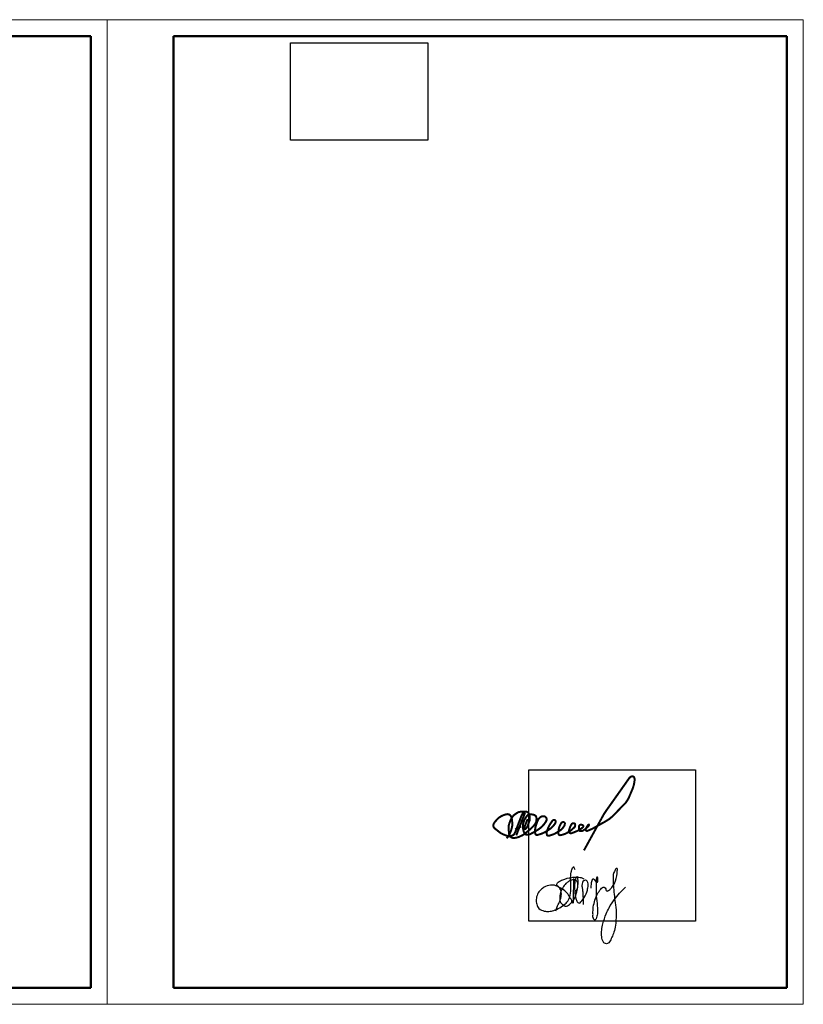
# Model space of a CAD drawing. Header units: millimetres. Extents: x 0 to 1050, y 0 to 297.
# Tile 3 of 3: x 814 to 1050, y 0 to 297. Entities that reach past the tile are written whole.
import ezdxf

# ---------------------------------------------------------------- set-up
doc = ezdxf.new("R2010")
doc.units = ezdxf.units.MM
for name, pattern in [('K5LT32768', [0]), ('K5LT32769', [0]), ('K5LT_BASIC', [0]), ('K5LT_THIN', [0])]:
    doc.linetypes.add(name, pattern=pattern)
picture_1 = doc.add_image_def('image1.jpg', size_in_pixel=(1600, 1131))
picture_2 = doc.add_image_def('image2.jpg', size_in_pixel=(594, 540))

# ---------------------------------------------------------------- blocks, each defined once
blk = doc.blocks.new('U19')
at = {"color": 5, "linetype": 'K5LT32768', "lineweight": 30, "true_color": 0x0919f6}
for points, knots in [([(975.32, 28.22), (975.44, 28.61), (975.71, 29.49), (976.43, 30.81), (977.01, 32.37), (977.07, 33.94), (976.48, 35.26), (975.22, 35.9), (973.56, 36.1), (971.98, 35.49), (970.66, 34.51), (969.72, 33.29), (969.32, 31.7), (969.47, 30.17), (970.17, 28.64), (971.72, 28.11), (973.28, 27.93), (974.72, 28.3), (976.3, 28.91), (977.68, 29.9), (979.13, 31.11), (979.85, 33.08), (979.96, 35.3), (979.74, 37.63), (979.83, 39.48), (980.2, 40.73), (980.4, 41.32), (980.76, 41.46), (980.86, 41.04), (980.98, 40.8), (981.07, 40.62)], [0, 0, 0, 0, 1.784796, 3.925352, 6.413306, 8.873595, 10.481571, 12.29403, 14.611265, 17.512136, 19.277765, 21.623647, 23.947969, 26.098312, 28.174921, 30.709183, 32.64093, 34.929557, 36.948105, 39.887142, 42.171689, 44.900359, 48.550167, 51.642182, 54.947615, 56.367379, 57.297556, 57.468984, 57.737109, 58.72545, 58.72545, 58.72545, 58.72545]), ([(986, 35.03), (986.01, 35.5), (986.05, 36.4), (986.23, 37.34), (986.46, 37.8), (986.61, 37.92), (986.9, 37.74), (987.09, 37.33), (987.36, 36.92), (987.79, 36.76), (988.06, 37.07), (988.04, 37.48), (988.02, 37.93), (987.94, 38.23), (987.77, 38.49), (987.5, 37.82), (987.53, 36.48), (987.37, 33.59), (987.76, 30.86), (987.92, 28.84), (987.9, 27.23), (987.7, 26.19), (987.08, 25.16), (986.5, 26.01), (986.57, 26.84), (986.52, 28.02), (986.62, 29.58), (987.12, 31.41), (987.78, 33.29), (988.68, 34.5), (989.3, 35.25), (990.01, 35.44), (990.4, 34.87), (990.47, 34.4), (990.73, 34.15), (991.13, 34.17), (991.6, 34.61), (992.37, 35.29), (993.33, 36.91), (993.84, 38.87), (993.86, 40.23), (993.95, 40.98), (993.43, 41), (993.28, 40.51), (992.81, 39.9), (992.56, 38.71), (992.59, 37.05), (992.8, 34.96), (992.95, 32.55), (993.43, 29.84), (993.61, 27.33), (993.45, 24.9), (993.22, 22.88), (992.63, 20.98), (991.94, 19.59), (991.42, 18.43), (990.58, 18.21), (989.88, 18.39), (989.33, 19.41), (989.07, 20.75), (989.14, 22.52), (989.59, 24.7), (990.34, 26.99), (991.51, 29.38), (993.28, 32.21), (995.12, 34.11), (996.31, 35.34)], [0, 0, 0, 0, 2.024208, 3.851548, 3.991854, 4.254239, 4.55773, 5.257813, 6.231186, 6.562302, 7.010556, 7.657597, 8.318976, 8.922498, 9.050479, 9.473554, 10.825464, 16.389666, 20.525559, 22.945918, 25.086661, 27.218935, 28.037866, 28.93739, 30.287608, 31.871257, 33.90213, 36.976825, 39.973392, 42.356978, 43.396865, 44.122146, 45.143782, 45.79839, 46.193142, 46.564332, 47.387751, 48.845847, 50.987631, 55.384458, 56.914244, 57.521715, 57.894001, 58.63892, 59.387745, 61.27108, 63.596701, 66.539738, 70.235121, 73.944915, 78.350427, 80.955608, 84.375033, 87.064583, 89.337717, 91.24218, 91.979708, 92.897476, 94.116773, 96.60202, 98.785546, 101.624026, 106.111192, 109.059479, 113.047863, 120.351559, 120.351559, 120.351559, 120.351559]), ([(980.71, 37.99), (980.68, 37.27), (980.63, 35.87), (980.6, 33.75), (980.57, 31.94), (980.61, 31.01), (980.53, 30.51), (980.25, 30.59), (980.17, 30.92), (980.12, 31.47), (979.58, 32.07), (979.09, 33.16), (978.06, 34.36), (976.72, 35.05), (975.89, 35.65), (975.58, 36.1), (975.71, 36.51), (976.3, 37.07), (977.82, 37.74), (979.7, 38.32), (981.58, 38.39), (982.86, 38.33), (983.55, 38), (983.83, 37.87)], [0, 0, 0, 0, 3.107701, 5.948364, 9.26263, 10.332459, 10.685785, 10.799082, 11.459653, 11.900153, 13.224823, 14.671896, 17.079677, 19.777994, 21.067226, 21.492633, 21.980527, 22.744024, 24.956594, 28.969595, 31.102633, 33.027824, 34.343661, 34.343661, 34.343661, 34.343661]), ([(981.41, 34.03), (981.52, 34.23), (981.89, 34.91), (982.09, 36.01), (981.81, 37.1), (981.13, 37.59), (980.44, 37.56), (979.77, 37.41), (979.12, 36.98), (978.22, 36.33), (977.57, 35.42), (977.02, 34.44), (976.61, 33.42), (976.45, 32.22), (976.55, 30.95), (977.19, 30.12), (977.8, 29.7), (978.36, 29.51), (979.1, 29.82), (980.06, 30.56), (981.09, 31.97), (981.84, 34.45), (982.21, 36.7), (981.94, 38.15), (981.9, 38.43), (981.77, 38.49), (981.57, 38.46), (981.46, 38.14), (981.14, 37.6), (980.97, 36.23), (981.01, 34.18), (981.21, 32.14), (981.73, 30.85), (982.42, 30.39), (983.21, 31.2), (984.11, 32.35), (984.82, 34.14), (985.12, 35.67), (985.12, 36.64), (984.84, 37.15), (984.51, 37.39), (984.12, 37.44), (983.67, 37.21), (983.27, 36.67), (983.16, 35.79), (983.37, 34.76), (983.56, 32.84), (983.58, 31.26), (983.59, 30.08)], [0, 0, 0, 0, 0.950543, 3.329118, 4.591801, 5.583363, 6.632133, 7.431193, 8.508424, 9.941322, 12.159589, 13.223055, 14.742699, 16.834989, 18.3953, 20.03255, 21.103285, 21.584789, 22.485253, 24.327105, 26.814163, 29.804025, 35.43627, 36.034723, 36.381349, 36.48307, 36.626295, 37.170386, 37.71184, 39.417692, 42.813692, 46.638653, 48.069716, 48.716707, 49.711711, 52.06115, 55.523998, 57.571308, 58.812004, 59.572448, 59.962008, 60.550227, 61.116436, 62.067416, 63.294356, 64.792331, 66.554197, 71.568043, 71.568043, 71.568043, 71.568043])]:
    blk.add_open_spline(points, degree=3, knots=knots, dxfattribs=at)
blk = doc.blocks.new('U20')
at = {"color": 5, "linetype": 'K5LT32769', "true_color": 0x0919f6, "const_width": 0.6}
for points in [[(966.83, 55.89), (966.07, 53.96), (965.91, 53.6), (965.79, 53.19), (965.78, 53.03), (965.8, 52.89), (965.9, 52.82), (966.12, 52.85), (966.33, 53.06), (966.63, 53.4), (966.78, 53.67), (966.87, 53.89), (967.41, 55.44), (967.49, 55.98), (967.45, 56.53), (967.31, 57.27), (967.16, 57.6), (966.9, 57.89), (966.54, 58.07), (965.94, 58.15), (965.37, 58.15), (964.74, 58.11), (964.13, 57.97), (963.76, 57.8), (963.22, 57.45), (962.63, 57.02), (962.34, 56.66), (961.96, 56.06), (961.66, 55.52), (961.37, 54.75), (961.16, 54.08), (961.08, 53.4), (961.13, 52.39), (961.22, 51.51), (961.46, 50.77), (961.69, 50.49), (962.07, 50.25), (962.43, 50.16), (962.75, 50.16), (963.25, 50.24), (963.81, 50.36), (964.27, 50.5), (964.63, 50.69), (965.15, 50.93), (965.79, 51.31), (966.01, 51.48), (966.22, 51.67), (966.63, 52), (967.89, 53.06), (968.36, 53.52), (968.84, 54.07), (969.24, 54.65), (969.39, 55.03), (969.48, 55.53), (969.52, 56.03), (969.47, 56.35), (969.38, 56.67), (969.11, 56.94), (968.82, 57.12), (968.41, 57.22), (968.13, 57.27), (967.6, 57.27), (967.34, 57.27), (967.26, 57.26), (967.14, 57.24), (967.06, 57.21), (966.96, 57.16), (966.9, 57.11), (966.73, 56.94), (966.59, 56.77), (966.36, 56.49), (966.15, 56.17), (965.97, 55.83), (965.81, 55.48), (965.59, 54.86), (965.44, 54.39), (965.39, 53.89), (965.43, 53), (965.53, 52.56), (965.68, 52.04), (965.84, 51.74), (965.98, 51.54), (966.11, 51.37), (966.22, 51.28), (966.36, 51.21), (966.45, 51.18), (966.61, 51.15), (966.75, 51.14), (966.98, 51.14), (967.19, 51.21), (967.55, 51.31), (968.7, 51.91), (970.35, 52.93), (970.93, 53.41), (971.33, 53.81), (971.82, 54.36), (972.26, 54.99), (972.49, 55.43), (972.54, 55.53), (972.56, 55.67), (972.56, 55.82), (972.54, 55.97), (972.49, 56.14), (972.4, 56.33), (972.3, 56.44), (972.12, 56.6), (972, 56.67), (971.84, 56.73), (971.68, 56.74), (971.51, 56.74), (971.27, 56.72), (971.09, 56.67), (970.92, 56.6), (970.78, 56.52), (970.51, 56.32), (970.26, 56.08), (970.1, 55.87), (969.98, 55.66), (969.76, 55.16), (969.59, 54.67), (969.3, 53.84), (969.17, 53.3), (969.09, 52.77), (969.07, 52.1), (969.08, 51.79), (969.14, 51.54), (969.2, 51.36), (969.24, 51.27), (969.34, 51.16), (969.41, 51.11), (969.52, 51.08), (969.68, 51.07), (969.87, 51.1), (970.98, 51.44), (972.18, 51.98), (973.76, 53.02), (974.23, 53.47), (974.68, 53.96), (975.12, 54.54), (975.26, 54.91), (975.26, 55.17), (975.26, 55.28), (975.23, 55.37), (975.21, 55.43), (975.17, 55.48), (975.1, 55.55), (975.01, 55.6), (974.94, 55.63), (974.87, 55.64), (974.73, 55.63), (974.59, 55.57), (974.45, 55.49), (974.33, 55.38), (974.19, 55.2), (973.98, 54.9), (973.73, 54.53), (973.49, 54.16), (973.26, 53.7), (973.01, 53.15), (972.78, 52.66), (972.68, 52.32), (972.6, 51.85), (972.6, 51.47), (972.63, 51.13), (972.7, 51.06), (972.81, 50.95), (972.88, 50.91), (973.02, 50.87), (973.17, 50.86), (973.39, 50.88), (973.61, 50.95), (974.59, 51.27), (975.26, 51.59), (976.24, 52.19), (976.9, 52.66), (977.25, 52.97), (977.57, 53.36), (977.86, 53.8), (978.02, 54.08), (978.05, 54.34), (978.07, 54.52), (978.06, 54.63), (978.01, 54.74), (977.92, 54.85), (977.78, 54.94), (977.69, 54.96), (977.51, 54.97), (977.4, 54.96), (977.25, 54.91), (977.14, 54.85), (977.06, 54.78), (976.96, 54.64), (976.83, 54.44), (976.69, 54.17), (976.47, 53.7), (976.35, 53.37), (976.22, 52.89), (976.15, 52.37), (976.1, 51.9), (976.1, 51.63), (976.13, 51.48), (976.16, 51.36), (976.2, 51.26), (976.24, 51.16), (976.33, 51.06), (976.56, 51), (976.92, 51.05), (977.76, 51.27), (978.36, 51.52), (979.44, 52.12), (980.06, 52.59), (980.55, 53.04), (981, 53.45), (981.14, 53.73), (981.18, 54.15), (981.15, 54.34), (981.11, 54.45), (980.99, 54.54), (980.78, 54.58), (980.6, 54.6), (980.44, 54.59), (980.31, 54.54), (980.22, 54.48), (980.09, 54.33), (979.94, 54.08), (979.72, 53.66), (979.53, 53.2), (979.44, 52.86), (979.34, 52.54), (979.29, 52.26), (979.29, 52.14), (979.32, 52), (979.37, 51.92), (979.53, 51.74), (979.69, 51.61), (979.85, 51.58), (980.19, 51.64), (980.71, 51.84), (981.6, 52.21), (982.27, 52.52), (982.8, 52.86), (983.23, 53.17), (983.55, 53.46), (983.64, 53.65), (983.64, 53.78), (983.58, 53.91), (983.49, 54.01), (983.35, 54.08), (983.18, 54.14), (982.95, 54.16), (982.81, 54.15), (982.69, 54.14), (982.54, 54.06), (982.38, 53.84), (982.33, 53.69), (982.29, 53.45), (982.29, 53.25), (982.33, 52.96), (982.36, 52.69), (982.4, 52.51), (982.45, 52.39), (982.51, 52.32), (982.58, 52.27), (982.7, 52.25), (982.99, 52.24), (983.29, 52.29), (983.61, 52.45), (983.9, 52.63), (984.25, 52.87), (984.57, 53.15), (984.87, 53.43), (985.26, 53.91), (985.32, 54.03), (985.34, 54.16), (985.3, 54.21), (985.19, 54.21), (985.09, 54.14), (984.96, 53.95), (984.73, 53.61), (984.5, 53.19), (984.4, 53), (984.37, 52.7), (984.4, 52.56), (984.45, 52.46), (984.5, 52.38), (984.57, 52.33), (984.65, 52.3), (984.78, 52.3), (984.92, 52.35), (985.49, 52.57), (986.53, 53.03), (987.83, 53.79), (990.18, 55.09), (991.41, 55.85), (992.23, 56.52), (993.42, 57.69), (994.82, 59.17), (996.52, 60.92), (997.27, 62.12), (998.22, 64.37), (998.63, 65.34), (998.89, 66.3), (999.04, 67.1), (999.1, 67.72), (999.1, 68), (999.02, 68.34), (998.85, 68.61), (998.59, 68.73), (998.31, 68.74), (998.12, 68.71), (997.93, 68.63), (997.69, 68.45), (997.52, 68.27), (997.2, 67.83), (991.75, 60.12), (990.72, 58.67), (989.81, 57.32), (983.82, 46.43)], [(966.06, 57.81), (965.7, 57.78), (965.55, 57.71), (965.28, 57.46), (965, 56.95), (964.21, 54.91), (963.22, 52.27), (962.81, 51.4), (962.55, 51.09), (961.93, 50.77), (961.65, 50.7), (961.23, 50.7), (960.71, 50.81), (960.21, 50.97), (959.62, 51.19), (959.16, 51.42), (958.71, 51.63), (958.31, 51.93), (957.9, 52.27), (957.47, 52.61), (957.01, 52.95), (956.71, 53.26), (956.56, 53.49), (956.48, 53.8), (956.48, 54.12), (956.61, 54.49), (956.86, 54.9), (957.54, 55.71), (958.18, 56.31), (958.89, 56.76), (959.76, 57.14), (960.33, 57.31), (960.69, 57.36), (960.88, 57.35), (961.07, 57.31), (961.35, 57.19), (961.56, 57.04), (961.78, 56.77), (961.99, 56.3), (962.11, 55.55), (962.18, 54.97), (962.2, 54.19), (962.17, 53.77), (962.05, 53.25), (961.88, 52.6), (961.71, 52.14), (961.41, 51.42), (961.15, 50.96), (960.51, 50.06)], [(966.05, 57.8), (963.4, 50.97)], [(963.06, 52.79), (964.88, 53.66)]]:
    blk.add_lwpolyline(points, dxfattribs=at)
blk = doc.blocks.new('U24')
at = {"color": 7, "linetype": 'K5LT_THIN', "lineweight": 18}
for p, q in [((630, 0), (630, 297)), ((630, 297), (840, 297)), ((840, 297), (840, 0)), ((840, 0), (630, 0))]:
    blk.add_line(p, q, dxfattribs=at)
at = {"color": 7, "linetype": 'K5LT_BASIC', "lineweight": 50}
for p, q in [((650, 5), (650, 292)), ((650, 292), (835, 292)), ((835, 292), (835, 5)), ((835, 5), (650, 5))]:
    blk.add_line(p, q, dxfattribs=at)
blk = doc.blocks.new('U25')
at = {"color": 7, "linetype": 'K5LT_THIN', "lineweight": 18}
for p, q in [((840, 0), (840, 297)), ((840, 297), (1050, 297)), ((1050, 297), (1050, 0)), ((1050, 0), (840, 0))]:
    blk.add_line(p, q, dxfattribs=at)
at = {"color": 7, "linetype": 'K5LT_BASIC', "lineweight": 50}
for p, q in [((860, 5), (860, 292)), ((860, 292), (1045, 292)), ((1045, 292), (1045, 5)), ((1045, 5), (860, 5))]:
    blk.add_line(p, q, dxfattribs=at)

msp = doc.modelspace()

# ---------------------------------------------------------------- block references
for name in ['U24', 'U25', 'U20', 'U19']:
    msp.add_blockref(name, (0, 0))

# ---------------------------------------------------------------- pictures from other files: only their frames are drawn
image = msp.add_image(picture_1, insert=(895.24, 260.64), size_in_units=(41.5, 29.33))
image.dxf.flags = 15
image = msp.add_image(picture_2, insert=(967.21, 25.03), size_in_units=(50.29, 45.72))
image.dxf.flags = 15

doc.saveas('drawing.dxf')
